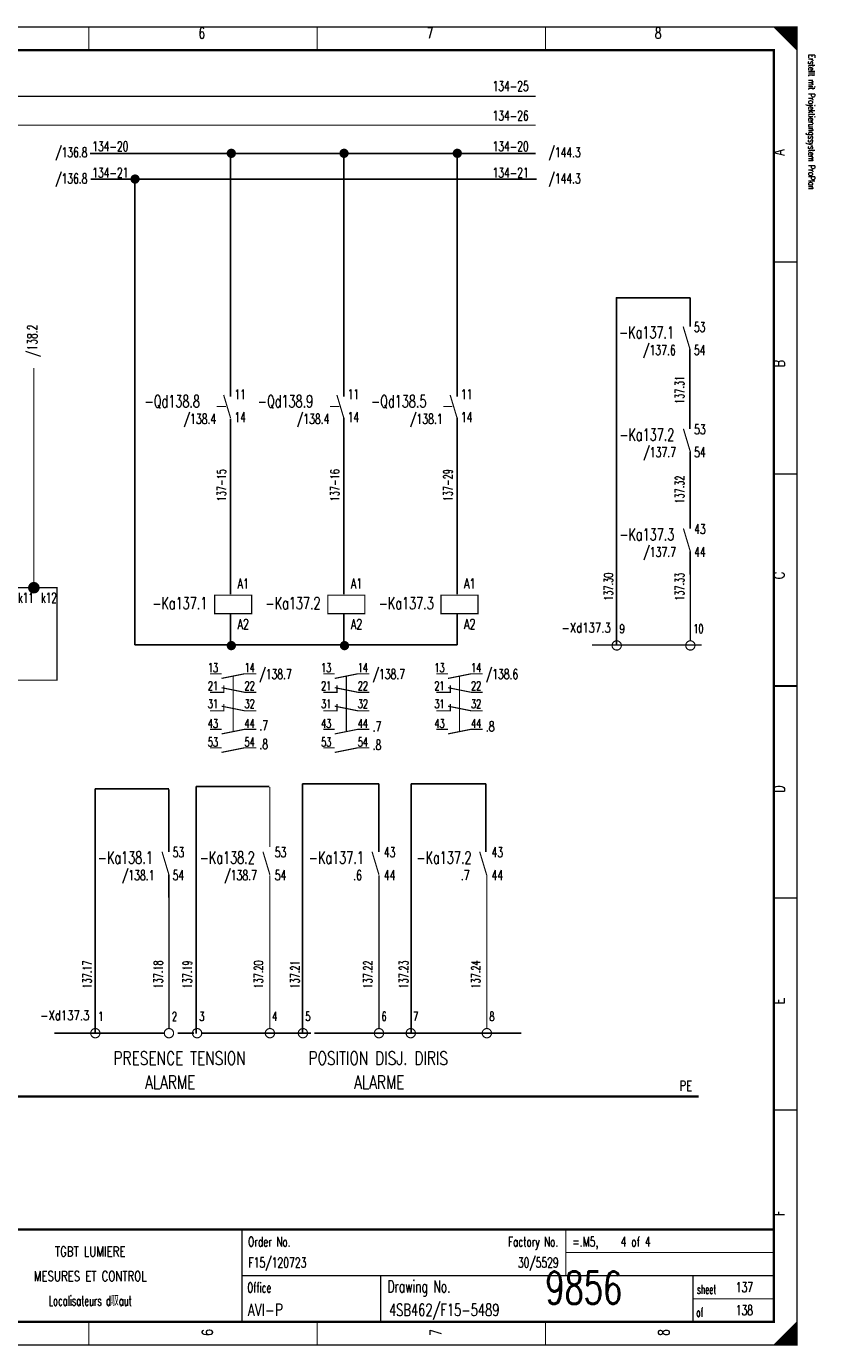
# Model space of a CAD drawing. Extents: x -1 to 409, y 0 to 286.
# Tile 2 of 2: x 238 to 409, y 0 to 285. Entities that reach past the tile are written whole.
import ezdxf
from ezdxf.enums import TextEntityAlignment as Align

# ---------------------------------------------------------------- set-up
doc = ezdxf.new("R2010")
doc.units = 0
doc.header["$MEASUREMENT"] = 0
doc.linetypes.add('GESTRICHELT', pattern=[3.75, 3, -0.75])
doc.linetypes.add('STRICH-PUNKT', pattern=[4.7, 3, -0.75, 0.2, -0.75])
doc.layers.get('0').update_dxf_attribs({"color": 9, "linetype": 'CONTINUOUS'})
doc.styles.get("Standard").update_dxf_attribs({"font": 'simplex.shx', "bigfont": 'TXT.shx'})

# ---------------------------------------------------------------- blocks, each defined once
blk = doc.blocks.new('BCIRCLE_FILLED')
at = {"color": 0, "linetype": 'Continuous', "const_width": 1, "flags": 128}
blk.add_lwpolyline([(0.5, 0, 1), (-0.5, 0, 1)], format="xyb", close=True, dxfattribs=at)

msp = doc.modelspace()

# ---------------------------------------------------------------- linework, layer by layer
at = {"color": 7, "linetype": 'Continuous'}
for p, q in [((252.19, 257.63), (344.21, 257.63)), ((256.47, 257.63), (348.49, 257.63)), ((282.54, 205.1), (282.54, 257.63)), ((307.03, 205.1), (307.03, 257.63)), ((331.51, 205.1), (331.51, 257.63)), ((252.29, 252.06), (344.7, 252.06)), ((256.27, 252.06), (348.68, 252.06)), ((261.84, 252.06), (261.84, 151.38)), ((282.54, 200.25), (282.54, 162.65)), ((282.54, 199.96), (282.54, 162.35)), ((307.03, 200.45), (307.03, 162.85)), ((307.03, 199.96), (307.03, 162.35)), ((331.51, 200.45), (331.51, 162.85)), ((331.51, 199.96), (331.51, 162.35)), ((282.54, 157.95), (282.54, 151.58)), ((307.03, 151.38), (307.03, 158.15)), ((331.51, 151.38), (331.51, 158.15)), ((261.84, 151.38), (331.51, 151.38))]:
    msp.add_line(p, q, dxfattribs=at)
at = {"color": 216, "linetype": 'Continuous'}
for p, q in [((381.84, 210.3), (381.84, 215.23)), ((365.96, 195.08), (365.96, 151.38)), ((381.89, 188.2), (381.89, 193.13)), ((381.89, 166.64), (381.89, 171.57))]:
    msp.add_line(p, q, dxfattribs=at)
at = {"color": 4, "linetype": 'Continuous'}
for p, q in [((269.19, 120.26), (253.23, 120.26)), ((253.23, 120.26), (253.23, 67.55)), ((269.16, 120.14), (269.16, 106.61)), ((290.89, 120.79), (275.11, 120.79)), ((275.11, 120.79), (275.11, 67.37)), ((314.56, 121.33), (298.06, 121.33)), ((298.06, 121.33), (298.06, 67.55)), ((314.56, 106.63), (314.56, 121.33)), ((337.71, 121.33), (321.57, 121.33)), ((321.57, 121.33), (321.57, 67.37)), ((337.71, 106.63), (337.71, 121.33)), ((269.16, 96.75), (269.16, 101.68)), ((271.15, 67.47), (274.56, 67.47)), ((293.21, 67.47), (296.62, 67.47))]:
    msp.add_line(p, q, dxfattribs=at)
at = {"color": 7, "const_width": 0.25, "flags": 128}
for points in [[(0, 142.5), (0, 285), (405, 285), (405, 0), (0, 0), (0, 142.5)], [(400, 285), (405, 280), (404.75, 280.25), (404.75, 285), (404.5, 285), (404.5, 280.5), (404.25, 280.75), (404.25, 285), (404, 285), (404, 281), (403.75, 281.25), (403.75, 285), (403.5, 285), (403.5, 281.5), (403.25, 281.75)], [(401.5, 283.5), (401.5, 285), (401.25, 285), (401.25, 283.75), (401, 284), (401, 285), (400.75, 285), (400.75, 284.25), (400.5, 284.5), (400.5, 285), (400.25, 285), (400.25, 284.75)], [(403.25, 281.75), (403.25, 285), (403, 285), (403, 282), (402.75, 282.25), (402.75, 285), (402.5, 285), (402.5, 282.5), (402.25, 282.75), (402.25, 285), (402, 285), (402, 283), (401.75, 283.25), (401.75, 285), (401.5, 285)], [(348.51, 270), (30, 270)], [(348.51, 263.75), (30, 263.75)], [(240, 211.25), (240, 163.75)], [(239.75, 164), (239.75, 164.75)], [(278.08, 141.14), (281.08, 141.14), (281.08, 142.64)], [(280.58, 144.14), (285.58, 145.14), (288.08, 145.14)], [(302.56, 141.14), (305.56, 141.14), (305.56, 142.64)], [(305.06, 144.14), (310.06, 145.14), (312.56, 145.14)], [(327.04, 141.14), (330.04, 141.14), (330.04, 142.64)], [(329.54, 144.14), (334.54, 145.14), (337.04, 145.14)], [(280.58, 142.14), (285.58, 141.14), (288.08, 141.14)], [(305.06, 142.14), (310.06, 141.14), (312.56, 141.14)], [(329.54, 142.14), (334.54, 141.14), (337.04, 141.14)], [(278.08, 137.14), (281.08, 137.14), (281.08, 138.64)], [(280.58, 138.14), (285.58, 137.14), (288.08, 137.14)], [(302.56, 137.14), (305.56, 137.14), (305.56, 138.64)], [(305.06, 138.14), (310.06, 137.14), (312.56, 137.14)], [(327.04, 137.14), (330.04, 137.14), (330.04, 138.64)], [(329.54, 138.14), (334.54, 137.14), (337.04, 137.14)], [(280.58, 132.14), (285.58, 133.14), (288.08, 133.14)], [(305.06, 132.14), (310.06, 133.14), (312.56, 133.14)], [(329.54, 132.14), (334.54, 133.14), (337.04, 133.14)], [(280.58, 128.14), (285.58, 129.14), (288.08, 129.14)], [(305.06, 128.14), (310.06, 129.14), (312.56, 129.14)], [(403, 0), (403, 3), (402.75, 2.75), (402.75, 0), (402.5, 0), (402.5, 2.5), (402.25, 2.25), (402.25, 0), (402, 0), (402, 2), (401.75, 1.75), (401.75, 0), (401.5, 0), (401.5, 1.5), (401.25, 1.25)], [(404.75, 4.75), (404.75, 0), (404.5, 0), (404.5, 4.5), (404.25, 4.25), (404.25, 0), (404, 0), (404, 4), (403.75, 3.75), (403.75, 0), (403.5, 0), (403.5, 3.5), (403.25, 3.25), (403.25, 0), (403, 0)], [(401.25, 1.25), (401.25, 0), (401, 0), (401, 1), (400.75, 0.75), (400.75, 0), (400.5, 0), (400.5, 0.5), (400.25, 0.25), (400.25, 0)]]:
    msp.add_lwpolyline(points, dxfattribs=at)
at = {"color": 7, "flags": 128}
for points, const_width in [([(0, 285), (405, 285), (405, 0), (0, 0)], 0.25), ([(5, 280), (400, 280), (400, 5), (5, 5)], 0.5), ([(5, 280), (400, 280), (400, 5), (5, 5)], 0.25), ([(167.5, 163.75), (245, 163.75), (245, 143.75), (167.5, 143.75)], 0.25), ([(279.08, 158.14), (287.08, 158.14), (287.08, 162.14), (279.08, 162.14)], 0.25), ([(303.56, 158.14), (311.56, 158.14), (311.56, 162.14), (303.56, 162.14)], 0.25), ([(328.04, 158.14), (336.04, 158.14), (336.04, 162.14), (328.04, 162.14)], 0.25)]:
    msp.add_lwpolyline(points, close=True, dxfattribs=dict(at, const_width=const_width))
at = {"color": 7}
for points, const_width in [([(251.88, 285), (251.88, 280)], 0.25), ([(301.25, 285), (301.25, 280)], 0.25), ([(350.62, 285), (350.62, 280)], 0.25), ([(405, 234.17), (400, 234.17)], 0.25), ([(281.04, 205.43), (282.54, 200.43)], 0.25), ([(305.52, 205.43), (307.02, 200.43)], 0.25), ([(330.01, 205.43), (331.51, 200.43)], 0.25), ([(405, 188.33), (400, 188.33)], 0.25), ([(278.08, 145.14), (280.58, 145.14)], 0.25), ([(302.56, 145.14), (305.06, 145.14)], 0.25), ([(327.04, 145.14), (329.54, 145.14)], 0.25), ([(400, 142.5), (405, 142.5)], 0.5), ([(405, 142.5), (400, 142.5)], 0.25), ([(278.08, 133.14), (280.58, 133.14)], 0.25), ([(302.56, 133.14), (305.06, 133.14)], 0.25), ([(327.04, 133.14), (329.54, 133.14)], 0.25), ([(278.08, 129.14), (280.58, 129.14)], 0.25), ([(302.56, 129.14), (305.06, 129.14)], 0.25), ([(405, 96.67), (400, 96.67)], 0.25), ([(405, 50.83), (400, 50.83)], 0.25), ([(400, 25), (5, 25)], 0.5), ([(285, 25), (285, 5)], 0.25), ([(355, 25), (355, 15)], 0.25), ([(355, 20), (400, 20)], 0.25), ([(285, 15), (400, 15)], 0.25), ([(315, 15), (315, 5)], 0.25), ([(382.5, 15), (382.5, 5)], 0.25), ([(382.5, 10), (400, 10)], 0.25), ([(251.88, 0), (251.88, 5)], 0.25), ([(301.25, 0), (301.25, 5)], 0.25), ([(350.62, 0), (350.62, 5)], 0.25), ([(405, 5), (400, 0)], 0.25)]:
    msp.add_lwpolyline(points, dxfattribs=dict(at, const_width=const_width))
at = {"color": 216, "linetype": 'Continuous'}
for points in [[(365.96, 195.08), (365.96, 226.44), (381.89, 226.44)], [(381.89, 220.22), (381.89, 226.44)], [(381.84, 210.3), (381.84, 198.13)], [(381.89, 188.2), (381.89, 176.56)]]:
    msp.add_lwpolyline(points, dxfattribs=at)
at = {"color": 216, "const_width": 0.25}
for points in [[(380.39, 220.22), (381.89, 215.22)], [(380.44, 198.12), (381.94, 193.12)], [(380.44, 176.56), (381.94, 171.56)]]:
    msp.add_lwpolyline(points, dxfattribs=at)
at = {"color": 7, "linetype": 'GESTRICHELT'}
for points, const_width in [([(281.54, 202.93), (279.54, 202.93)], 0.25), ([(306.02, 202.93), (304.02, 202.93)], 0.25), ([(330.51, 202.93), (328.51, 202.93)], 0.25), ([(283.08, 132.64), (283.08, 144.64)], 0.25), ([(307.56, 132.64), (307.56, 144.64)], 0.25), ([(332.04, 132.64), (332.04, 144.64)], 0.25), ([(244.46, 67.43), (268.21, 67.43)], 0.3), ([(321.62, 67.43), (345.37, 67.43)], 0.3)]:
    msp.add_lwpolyline(points, dxfattribs=dict(at, const_width=const_width))
at = {"color": 216, "const_width": 0.25, "flags": 128}
msp.add_lwpolyline([(381.94, 152.27), (381.94, 166.83)], dxfattribs=at)
at = {"color": 7, "const_width": 0.5, "flags": 128}
for points in [[(241, 163.75, 1), (239, 163.75, 1)], [(240.5, 163.75, 1), (239.5, 163.75, 1)], [(240.25, 163.75, 1), (239.75, 163.75, 1)]]:
    msp.add_lwpolyline(points, format="xyb", close=True, dxfattribs=at)
at = {"color": 216, "linetype": 'GESTRICHELT', "const_width": 0.3}
msp.add_lwpolyline([(360.66, 151.38), (384.41, 151.38)], dxfattribs=at)
at = {"color": 216, "const_width": 0.25, "flags": 128}
for points in [[(367.02, 151.27, 1), (365.02, 151.27, 1)], [(382.94, 151.27, 1), (380.94, 151.27, 1)]]:
    msp.add_lwpolyline(points, format="xyb", close=True, dxfattribs=at)
at = {"color": 4, "const_width": 0.25, "flags": 128}
for points in [[(291.04, 107.67), (291.04, 120.67)], [(291.04, 73.09), (291.04, 101.59)], [(314.62, 89.58), (314.62, 101.58)], [(314.62, 89.22), (314.62, 101.22)], [(337.94, 89.67), (337.94, 101.67)], [(337.94, 89.22), (337.94, 101.22)], [(269.21, 68.43), (269.21, 96.93)], [(291.04, 68.43), (291.04, 96.93)], [(314.62, 85.46), (314.62, 97.46)], [(337.94, 85.37), (337.94, 97.37)], [(314.62, 68.43), (314.62, 85.93)], [(337.94, 68.43), (337.94, 85.93)]]:
    msp.add_lwpolyline(points, dxfattribs=at)
at = {"color": 4, "const_width": 0.25}
for points in [[(267.71, 106.67), (269.21, 101.67)], [(289.54, 106.67), (291.04, 101.67)], [(313.12, 106.67), (314.62, 101.67)], [(336.39, 106.67), (337.89, 101.67)]]:
    msp.add_lwpolyline(points, dxfattribs=at)
at = {"color": 4, "const_width": 0.25, "flags": 128}
for points in [[(254.29, 67.43, 1), (252.29, 67.43, 1)], [(270.21, 67.43, 1), (268.21, 67.43, 1)], [(276.3, 67.43, 1), (274.3, 67.43, 1)], [(292.04, 67.43, 1), (290.04, 67.43, 1)], [(299.17, 67.43, 1), (297.17, 67.43, 1)], [(315.62, 67.43, 1), (313.62, 67.43, 1)], [(322.49, 67.43, 1), (320.49, 67.43, 1)], [(338.94, 67.43, 1), (336.94, 67.43, 1)]]:
    msp.add_lwpolyline(points, format="xyb", close=True, dxfattribs=at)
at = {"color": 4, "linetype": 'GESTRICHELT', "const_width": 0.3}
for points in [[(276.15, 67.43), (299.9, 67.43)], [(300.63, 67.43), (324.38, 67.43)]]:
    msp.add_lwpolyline(points, dxfattribs=at)
at = {"color": 7, "linetype": 'STRICH-PUNKT', "const_width": 0.5, "flags": 128}
msp.add_lwpolyline([(383.75, 53.75), (123.75, 53.75)], dxfattribs=at)

# ---------------------------------------------------------------- block references
at = {"color": 7}
for p in [(282.69, 257.68), (307.07, 257.68), (331.55, 257.68), (261.88, 252.11), (282.69, 151.23), (307.17, 151.23)]:
    msp.add_blockref('BCIRCLE_FILLED', p, dxfattribs=at)

# ---------------------------------------------------------------- texts
for s, height, width, p in [('6', 2.38, 0.672, (276.32, 284.86)), ('7', 2.38, 0.672, (325.66, 284.86)), ('8', 2.38, 0.672, (374.99, 284.86)), ('TGBT LUMIERE', 2.1431, 0.754667, (252.19, 21.3)), ('MESURES ET CONTROL', 2.1431, 0.752889, (252.19, 15.97)), ('Localisateurs d馭aut', 2.1431, 0.6128, (252.19, 10.65))]:
    msp.add_text(s, height=height, dxfattribs=dict(at, width=width)).set_placement(p, align=Align.TOP_CENTER)
for s, height, rotation, width, p in [('Erstellt mit Projektierungssystem ProPlan', 1.4287, 270, 0.622634, (407.02, 279.06)), ('137-15', 1.905, 90, 0.676, (282.09, 182.44)), ('137-16', 1.905, 90, 0.676, (306.58, 182.44)), ('137-29', 1.905, 90, 0.676, (331.06, 182.44))]:
    msp.add_text(s, height=height, rotation=rotation, dxfattribs=dict(at, width=width)).set_placement(p, align=Align.BOTTOM_LEFT)
for s, height, width, p in [('134-25', 2.143, 0.676, (346.99, 273.29)), ('134-26', 2.143, 0.676, (346.99, 266.9)), ('134-20', 2.143, 0.676, (260.45, 260.26)), ('134-20', 2.143, 0.676, (346.99, 260.26)), ('/136.8', 2.143, 0.676, (251.59, 258.96)), ('/144.3', 2.143, 0.676, (358.24, 258.96)), ('134-21', 2.143, 0.676, (260.45, 254.56)), ('134-21', 2.143, 0.676, (346.99, 254.56)), ('/136.8', 2.143, 0.676, (251.59, 253.29)), ('/144.3', 2.143, 0.676, (358.24, 253.29)), ('-Ka137.1', 2.619, 0.68, (277.51, 161.71)), ('-Ka137.2', 2.619, 0.68, (301.99, 161.71)), ('-Ka137.3', 2.619, 0.68, (326.47, 161.71)), ('14', 1.905, 0.672, (287.75, 147.41)), ('14', 1.905, 0.672, (312.24, 147.41)), ('14', 1.905, 0.672, (336.72, 147.41)), ('22', 1.905, 0.672, (287.75, 143.5)), ('22', 1.905, 0.672, (312.24, 143.5)), ('22', 1.905, 0.672, (336.72, 143.5)), ('32', 1.905, 0.672, (287.75, 139.6)), ('32', 1.905, 0.672, (312.24, 139.6)), ('32', 1.905, 0.672, (336.72, 139.6)), ('44', 1.905, 0.672, (287.75, 135.34)), ('44', 1.905, 0.672, (312.24, 135.34)), ('44', 1.905, 0.672, (336.72, 135.34)), ('54', 1.905, 0.672, (287.75, 131.34)), ('54', 1.905, 0.672, (312.24, 131.34)), ('PE', 2.143, 0.76, (382.36, 57.14)), ('Factory No.', 2.1431, 0.646545, (353.35, 23.42))]:
    msp.add_text(s, height=height, dxfattribs=dict(at, width=width)).set_placement(p, align=Align.TOP_RIGHT)
for s, height, width, p in [('A', 2.38, 0.76, (399.91, 257.17)), ('/138.2', 2.143, 0.68, (238.6, 213.66)), ('B', 2.38, 0.76, (399.91, 211.39)), ('C', 2.38, 0.76, (399.92, 165.61)), ('D', 2.38, 0.76, (399.92, 119.47)), ('E', 2.38, 0.76, (399.91, 73.68)), ('F', 2.38, 0.76, (399.91, 27.9))]:
    msp.add_text(s, height=height, rotation=90, dxfattribs=dict(at, width=width)).set_placement(p, align=Align.TOP_LEFT)
at = {"color": 216}
for s, height, width, p in [('-Ka137.1', 2.619, 0.68, (366.52, 220.26)), ('53', 2.143, 0.672, (382.72, 221.18)), ('/137.6', 2.143, 0.688, (371.71, 216.21)), ('54', 2.143, 0.672, (382.72, 216.21)), ('-Ka137.2', 2.619, 0.68, (366.57, 198.15)), ('53', 2.143, 0.672, (382.77, 199.07)), ('/137.7', 2.143, 0.688, (371.76, 194.11)), ('54', 2.143, 0.672, (382.77, 194.11)), ('43', 2.143, 0.672, (382.77, 177.52)), ('-Ka137.3', 2.619, 0.68, (366.57, 176.59)), ('/137.7', 2.143, 0.688, (371.76, 172.55)), ('44', 2.143, 0.672, (382.77, 172.55))]:
    msp.add_text(s, height=height, dxfattribs=dict(at, width=width)).set_placement(p, align=Align.TOP_LEFT)
at = {"color": 216, "width": 0.676}
for s, p in [('137.31', (378.68, 203.5)), ('137.32', (378.68, 181.95)), ('137.30', (363.29, 160.93)), ('137.33', (378.68, 160.93))]:
    msp.add_text(s, height=1.905, rotation=90, dxfattribs=at).set_placement(p, align=Align.TOP_LEFT)
at = {"color": 7}
for s, height, width, p in [('-Qd138.8', 2.619, 0.68, (263.94, 205.37)), ('11', 2.143, 0.672, (283.37, 206.64)), ('-Qd138.9', 2.619, 0.68, (288.42, 205.37)), ('11', 2.143, 0.672, (307.85, 206.64)), ('-Qd138.5', 2.619, 0.68, (312.91, 205.37)), ('11', 2.143, 0.672, (332.34, 206.64)), ('/138.4', 2.143, 0.688, (272.37, 201.32)), ('14', 2.143, 0.672, (283.37, 201.68)), ('/138.4', 2.143, 0.688, (296.85, 201.32)), ('14', 2.143, 0.672, (307.85, 201.68)), ('/138.1', 2.143, 0.688, (321.33, 201.32)), ('14', 2.143, 0.672, (332.34, 201.68)), ('A1', 2.143, 0.716, (284.03, 165.71)), ('A1', 2.143, 0.716, (308.51, 165.71)), ('A1', 2.143, 0.716, (333, 165.71)), ('A2', 2.143, 0.716, (284.03, 156.95)), ('A2', 2.143, 0.716, (308.51, 156.95)), ('A2', 2.143, 0.716, (333, 156.95)), ('13', 1.905, 0.672, (277.63, 147.41)), ('/138.7', 2.143, 0.68, (288.77, 146.13)), ('13', 1.905, 0.672, (302.11, 147.41)), ('/138.7', 2.143, 0.68, (313.25, 146.13)), ('13', 1.905, 0.672, (326.6, 147.41)), ('/138.6', 2.143, 0.68, (337.73, 146.13)), ('21', 1.905, 0.672, (277.63, 143.5)), ('21', 1.905, 0.672, (302.11, 143.5)), ('21', 1.905, 0.672, (326.6, 143.5)), ('31', 1.905, 0.672, (277.63, 139.6)), ('31', 1.905, 0.672, (302.11, 139.6)), ('31', 1.905, 0.672, (326.6, 139.6)), ('43', 1.905, 0.672, (277.63, 135.34)), ('.7', 2.143, 0.68, (288.77, 135.01)), ('43', 1.905, 0.672, (302.11, 135.34)), ('.7', 2.143, 0.68, (313.25, 134.83)), ('43', 1.905, 0.672, (326.6, 135.34)), ('.8', 2.143, 0.68, (337.73, 134.83)), ('53', 1.905, 0.672, (277.63, 131.34)), ('53', 1.905, 0.672, (302.11, 131.34)), ('.8', 2.143, 0.68, (288.77, 131.01)), ('.8', 2.143, 0.68, (313.25, 130.83)), ('PRESENCE TENSION', 2.8575, 0.76, (257.23, 63.46)), ('POSITION DISJ. DIRIS', 2.8575, 0.76, (299.38, 63.46)), ('ALARME', 2.857, 0.76, (264.04, 58.26)), ('ALARME', 2.857, 0.76, (309.24, 58.26)), ('Order No.', 2.143, 0.656889, (286.33, 23.42)), ('=.M5,    4 of 4', 2.1431, 0.682667, (356.4, 23.42)), ('Office', 2.143, 0.626667, (286.15, 13.49)), ('Drawing No.', 2.6194, 0.646545, (316.43, 13.98)), ('sheet', 1.905, 0.6, (383.38, 12.99)), ('of', 1.905, 0.6, (383.23, 8.02))]:
    msp.add_text(s, height=height, dxfattribs=dict(at, width=width)).set_placement(p, align=Align.TOP_LEFT)
for s, height, width, p in [('k11', 2.143, 0.648, (236.6, 159.86)), ('k12', 2.143, 0.648, (241.57, 159.86)), ('F15/120723', 2.143, 0.6832, (286.39, 16.11)), ('137', 2.143, 0.672, (391.77, 10.79)), ('AVI-P', 2.619, 0.7472, (286.24, 5.51)), ('4SB462/F15-5489', 2.6194, 0.6928, (316.79, 5.51)), ('138', 2.143, 0.672, (391.77, 5.82))]:
    msp.add_text(s, height=height, dxfattribs=dict(at, width=width)).set_placement(p, align=Align.BOTTOM_LEFT)
at = {"color": 216, "width": 0.7472}
msp.add_text('-Xd137.3', height=2.143, dxfattribs=at).set_placement((364.74, 153.4), align=Align.BOTTOM_RIGHT)
at = {"color": 216, "width": 0.672}
for s, height, p in [('9', 1.91, (366.65, 153.36)), ('10', 1.905, (382.58, 153.36))]:
    msp.add_text(s, height=height, dxfattribs=at).set_placement(p, align=Align.BOTTOM_LEFT)
at = {"color": 4}
for s, height, width, p in [('-Ka138.1', 2.619, 0.68, (253.83, 106.7)), ('53', 2.143, 0.672, (270.03, 107.62)), ('-Ka138.2', 2.619, 0.68, (275.86, 106.7)), ('53', 2.143, 0.68, (292.09, 107.62)), ('-Ka137.1', 2.619, 0.68, (299.45, 106.7)), ('43', 2.143, 0.68, (315.68, 107.62)), ('-Ka137.2', 2.619, 0.68, (322.72, 106.7)), ('43', 2.143, 0.68, (338.95, 107.62)), ('/138.1', 2.143, 0.688, (259.03, 102.65)), ('/138.7', 2.143, 0.688, (281.16, 102.65)), ('.6', 2.143, 0.688, (309.04, 102.65)), ('54', 2.143, 0.672, (270.03, 102.65)), ('54', 2.143, 0.68, (292.09, 102.65)), ('44', 2.143, 0.68, (315.68, 102.65)), ('.7', 2.143, 0.688, (332.32, 102.65)), ('44', 2.143, 0.68, (338.95, 102.65))]:
    msp.add_text(s, height=height, dxfattribs=dict(at, width=width)).set_placement(p, align=Align.TOP_LEFT)
at = {"color": 4, "width": 0.676}
for s, p in [('137.17', (250.56, 77.09)), ('137.18', (265.95, 77.09)), ('137.19', (272.24, 77.09)), ('137.20', (287.63, 77.09)), ('137.21', (295.52, 77.09)), ('137.22', (311.27, 77.09)), ('137.23', (319.02, 77.09)), ('137.24', (334.59, 77.09))]:
    msp.add_text(s, height=1.905, rotation=90, dxfattribs=at).set_placement(p, align=Align.TOP_LEFT)
at = {"color": 7}
for s, width, p in [('-Xd137.3', 0.7472, (252.01, 69.57)), ('30/5529', 0.675429, (353.46, 16.11))]:
    msp.add_text(s, height=2.143, dxfattribs=dict(at, width=width)).set_placement(p, align=Align.BOTTOM_RIGHT)
at = {"color": 4, "width": 0.672}
for s, p in [('1', (253.92, 69.53)), ('2', (269.85, 69.53)), ('3', (275.77, 69.53)), ('4', (291.53, 69.53)), ('5', (298.7, 69.53)), ('6', (315.17, 69.53)), ('7', (322.02, 69.53)), ('8', (338.49, 69.53))]:
    msp.add_text(s, height=1.91, dxfattribs=at).set_placement(p, align=Align.BOTTOM_LEFT)
at = {"color": 0, "width": 0.6928}
msp.add_text('9856', height=7, dxfattribs=at).set_placement((350.58, 6.78), align=Align.BOTTOM_LEFT)
at = {"color": 7, "width": 0.672}
for s, p in [('6', (276.32, 2.7)), ('7', (325.66, 2.7)), ('8', (374.99, 2.7))]:
    msp.add_text(s, height=2.38, rotation=90, dxfattribs=at).set_placement(p, align=Align.TOP_CENTER)

doc.saveas('drawing.dxf')
